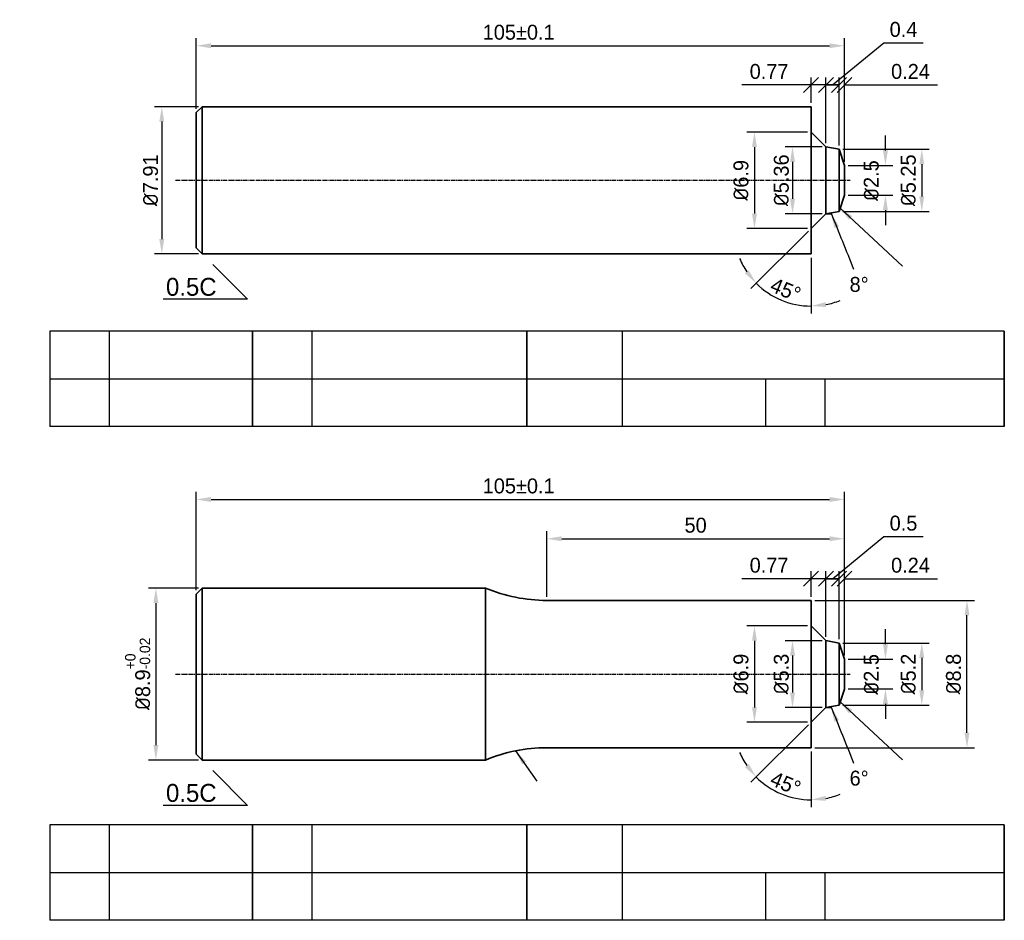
# Model space of a CAD drawing. Header units: millimetres. Extents: x 803 to 2752, y -982 to 289.
# Tile 9 of 22: x 1469 to 1634, y -531 to -380. Entities that reach past the tile are written whole.
import ezdxf

# ---------------------------------------------------------------- set-up
doc = ezdxf.new("R2010")
doc.units = ezdxf.units.MM
doc.linetypes.add('CENTER2', pattern=[1.125, 0.75, -0.125, 0.125, -0.125])
for name, color, linetype, lineweight in [('中心线', 1, 'CENTER2', 25), ('标注线', 3, 'Continuous', 30), ('粗实线', 7, 'Continuous', 35)]:
    doc.layers.add(name, color=color, linetype=linetype, lineweight=lineweight)
doc.dimstyles.new('ISO-25', dxfattribs={"dimtxt": 2.5, "dimasz": 2.5, "dimexe": 1.25, "dimexo": 0.625, "dimtad": 1, "dimdsep": 46, "dimtxsty": 'Standard', "dimcen": 2.5, "dimadec": 0, "dimazin": 0, "dimtfac": 1, "dimtmove": 0, "dimatfit": 3, "dimfxl": 1, "dimarcsym": 0})
doc.dimstyles.new('ISO-25$0', dxfattribs={"dimtxt": 2.5, "dimasz": 2.5, "dimexe": 1.25, "dimexo": 0.625, "dimgap": 1, "dimtad": 1, "dimtoh": 1, "dimtxsty": 'Standard', "dimcen": 2.5, "dimadec": 0, "dimazin": 0, "dimtfac": 1, "dimtofl": 0, "dimtmove": 0, "dimatfit": 3, "dimfxl": 1, "dimarcsym": 0})
doc.dimstyles.new('yang', dxfattribs={"dimtxt": 2.5, "dimasz": 2.5, "dimexe": 1.25, "dimexo": 0.625, "dimtad": 1, "dimdsep": 46, "dimtxsty": 'Standard', "dimcen": 13, "dimadec": 0, "dimazin": 0, "dimtfac": 1, "dimtmove": 0, "dimatfit": 3, "dimfxl": 1.2, "dimarcsym": 0})

# ---------------------------------------------------------------- blocks, each defined once
blk = doc.blocks.new('*D309')
at = {"layer": 'Defpoints', "color": 0, "transparency": 16777216}
for p in [(1499.58, -475.03), (1491.84, -503.83), (1499.58, -503.83)]:
    blk.add_point(p, dxfattribs=at)
at = {"layer": '标注线', "color": 0, "lineweight": -2, "transparency": 16777216}
for p, q in [((1498.96, -475.03), (1490.59, -475.03)), ((1491.84, -477.53), (1491.84, -501.33)), ((1498.96, -503.83), (1490.59, -503.83))]:
    blk.add_line(p, q, dxfattribs=at)
at = {"layer": '标注线', "color": 0, "transparency": 16777216}
for points in [[(1491.42, -477.53), (1492.25, -477.53), (1491.84, -475.03)], [(1491.42, -501.33), (1492.25, -501.33), (1491.84, -503.83)]]:
    blk.add_solid(points, dxfattribs=at)
at = {"layer": '标注线', "color": 0, "transparency": 16777216, "insert": (1488.79, -489.39), "char_height": 2.5, "attachment_point": 5, "rotation": 90}
blk.add_mtext('{\\fISOCPEUR|b0|i0|c0|p34;%%C}8.9{\\H0.7x;\\S+0^ -0.02;}', dxfattribs=at)
blk = doc.blocks.new('*D255')
at = {"layer": 'Defpoints', "color": 0, "transparency": 16777216}
for p in [(1607.25, -460.18), (1498.58, -476.03), (1607.25, -486.93)]:
    blk.add_point(p, dxfattribs=at)
at = {"layer": '标注线', "color": 0, "lineweight": -2, "transparency": 16777216}
for p, q in [((1498.58, -475.4), (1498.58, -458.93)), ((1501.08, -460.18), (1604.75, -460.18)), ((1607.25, -486.3), (1607.25, -458.93))]:
    blk.add_line(p, q, dxfattribs=at)
at = {"layer": '标注线', "color": 0, "transparency": 16777216}
for points in [[(1501.08, -459.76), (1501.08, -460.6), (1498.58, -460.18)], [(1604.75, -459.76), (1604.75, -460.6), (1607.25, -460.18)]]:
    blk.add_solid(points, dxfattribs=at)
at = {"layer": '标注线', "color": 0, "transparency": 16777216, "insert": (1552.64, -457.93), "char_height": 2.5, "attachment_point": 5}
blk.add_mtext('105%%P0.1', dxfattribs=at)
blk = doc.blocks.new('*D256')
at = {"layer": 'Defpoints', "color": 0, "transparency": 16777216}
for p in [(1601.65, -477.09), (1627.78, -477.09), (1601.65, -501.77)]:
    blk.add_point(p, dxfattribs=at)
at = {"layer": '标注线', "color": 0, "lineweight": -2, "transparency": 16777216}
for p, q in [((1602.28, -477.09), (1629.03, -477.09)), ((1627.78, -499.27), (1627.78, -479.59)), ((1602.28, -501.77), (1629.03, -501.77))]:
    blk.add_line(p, q, dxfattribs=at)
at = {"layer": '标注线', "color": 0, "transparency": 16777216}
for points in [[(1627.37, -479.59), (1628.2, -479.59), (1627.78, -477.09)], [(1627.37, -499.27), (1628.2, -499.27), (1627.78, -501.77)]]:
    blk.add_solid(points, dxfattribs=at)
at = {"layer": '标注线', "color": 0, "transparency": 16777216, "insert": (1625.53, -489.43), "char_height": 2.5, "attachment_point": 5, "rotation": 90}
blk.add_mtext('{\\fISOCPEUR|b0|i0|c0|p34;%%C}8.8', dxfattribs=at)
blk = doc.blocks.new('*D310')
at = {"layer": 'Defpoints', "color": 0, "transparency": 16777216}
for p in [(1607.25, -466.76), (1557.35, -477.09), (1607.25, -486.93)]:
    blk.add_point(p, dxfattribs=at)
at = {"layer": '标注线', "color": 0, "lineweight": -2, "transparency": 16777216}
for p, q in [((1557.35, -476.47), (1557.35, -465.51)), ((1559.85, -466.76), (1604.75, -466.76)), ((1607.25, -486.3), (1607.25, -465.51))]:
    blk.add_line(p, q, dxfattribs=at)
at = {"layer": '标注线', "color": 0, "transparency": 16777216}
for points in [[(1559.85, -466.35), (1559.85, -467.18), (1557.35, -466.76)], [(1604.75, -466.35), (1604.75, -467.18), (1607.25, -466.76)]]:
    blk.add_solid(points, dxfattribs=at)
at = {"layer": '标注线', "color": 0, "lineweight": -3, "transparency": 16777216, "insert": (1582.3, -464.51), "char_height": 2.5, "attachment_point": 5}
blk.add_mtext('50', dxfattribs=at)
blk = doc.blocks.new('*D311')
at = {"layer": 'Defpoints', "color": 0, "transparency": 16777216}
for p in [(1607.25, -486.93), (1607.25, -491.93), (1614.12, -491.93)]:
    blk.add_point(p, dxfattribs=at)
at = {"layer": '标注线', "color": 0, "lineweight": -2, "transparency": 16777216}
for p, q in [((1614.12, -484.43), (1614.12, -481.93)), ((1607.87, -486.93), (1615.37, -486.93)), ((1607.87, -491.93), (1615.37, -491.93)), ((1614.12, -494.43), (1614.12, -496.93))]:
    blk.add_line(p, q, dxfattribs=at)
at = {"layer": '标注线', "color": 0, "transparency": 16777216}
for points in [[(1613.7, -484.43), (1614.53, -484.43), (1614.12, -486.93)], [(1613.7, -494.43), (1614.53, -494.43), (1614.12, -491.93)]]:
    blk.add_solid(points, dxfattribs=at)
at = {"layer": '标注线', "color": 0, "transparency": 16777216, "insert": (1611.75, -489.48), "char_height": 2.5, "attachment_point": 5, "rotation": 90}
blk.add_mtext('{\\fISOCPEUR|b0|i0|c0|p34;%%C}2.5', dxfattribs=at)
blk = doc.blocks.new('*D312')
at = {"layer": 'Defpoints', "color": 0, "transparency": 16777216}
for p in [(1606.34, -484.23), (1606.34, -494.63), (1620.21, -494.63)]:
    blk.add_point(p, dxfattribs=at)
at = {"layer": '标注线', "color": 0, "lineweight": -2, "transparency": 16777216}
for p, q in [((1606.96, -484.23), (1621.46, -484.23)), ((1620.21, -486.73), (1620.21, -492.13)), ((1606.96, -494.63), (1621.46, -494.63))]:
    blk.add_line(p, q, dxfattribs=at)
at = {"layer": '标注线', "color": 0, "transparency": 16777216}
for points in [[(1619.79, -486.73), (1620.62, -486.73), (1620.21, -484.23)], [(1619.79, -492.13), (1620.62, -492.13), (1620.21, -494.63)]]:
    blk.add_solid(points, dxfattribs=at)
at = {"layer": '标注线', "color": 0, "transparency": 16777216, "insert": (1617.96, -489.43), "char_height": 2.5, "attachment_point": 5, "rotation": 90}
blk.add_mtext('{\\fISOCPEUR|b0|i0|c0|p34;%%C}5.2 ', dxfattribs=at)
blk = doc.blocks.new('*D313')
at = {"layer": 'Defpoints', "color": 0, "transparency": 16777216}
for p in [(1601.65, -481.36), (1592.16, -497.51), (1601.65, -497.51)]:
    blk.add_point(p, dxfattribs=at)
at = {"layer": '标注线', "color": 0, "lineweight": -2, "transparency": 16777216}
for p, q in [((1601.03, -481.36), (1590.91, -481.36)), ((1592.16, -483.86), (1592.16, -495.01)), ((1601.03, -497.51), (1590.91, -497.51))]:
    blk.add_line(p, q, dxfattribs=at)
at = {"layer": '标注线', "color": 0, "transparency": 16777216}
for points in [[(1591.75, -483.86), (1592.58, -483.86), (1592.16, -481.36)], [(1591.75, -495.01), (1592.58, -495.01), (1592.16, -497.51)]]:
    blk.add_solid(points, dxfattribs=at)
at = {"layer": '标注线', "color": 0, "transparency": 16777216, "insert": (1589.91, -489.43), "char_height": 2.5, "attachment_point": 5, "rotation": 90}
blk.add_mtext('{\\fISOCPEUR|b0|i0|c0|p34;%%C}6.9', dxfattribs=at)
blk = doc.blocks.new('_Oblique')
at = {"color": 0, "linetype": 'ByBlock', "lineweight": -2}
blk.add_line((-0.5, -0.5), (0.5, 0.5), dxfattribs=at)
blk = doc.blocks.new('*D314')
at = {"layer": 'Defpoints', "color": 0, "transparency": 16777216}
for p in [(1606.34, -473.46), (1606.34, -484.23), (1607.25, -486.93)]:
    blk.add_point(p, dxfattribs=at)
at = {"layer": '标注线', "color": 0, "lineweight": -2, "transparency": 16777216}
for p, q in [((1606.34, -473.46), (1603.84, -473.46)), ((1606.34, -483.6), (1606.34, -472.21)), ((1607.25, -486.3), (1607.25, -472.21)), ((1607.25, -473.46), (1622.85, -473.46))]:
    blk.add_line(p, q, dxfattribs=at)
at = {"layer": '标注线', "color": 0, "lineweight": -2, "transparency": 16777216, "xscale": 2.5, "yscale": 2.5, "zscale": 2.5}
blk.add_blockref('_Oblique', (1606.34, -473.46), dxfattribs=at)
at = {"layer": '标注线', "color": 0, "lineweight": -2, "transparency": 16777216, "xscale": 2.5, "yscale": 2.5, "zscale": 2.5, "rotation": 180}
blk.add_blockref('_Oblique', (1607.25, -473.46), dxfattribs=at)
at = {"layer": '标注线', "color": 0, "transparency": 16777216, "insert": (1618.31, -471.21), "char_height": 2.5, "attachment_point": 5}
blk.add_mtext('0.24', dxfattribs=at)
blk = doc.blocks.new('*D315')
at = {"layer": 'Defpoints', "color": 0, "transparency": 16777216}
for p in [(1604.14, -473.46), (1601.65, -477.09), (1604.14, -483.84)]:
    blk.add_point(p, dxfattribs=at)
at = {"layer": '标注线', "color": 0, "lineweight": -2, "transparency": 16777216}
for p, q in [((1601.65, -473.46), (1590.07, -473.46)), ((1601.65, -476.47), (1601.65, -472.21)), ((1604.14, -473.46), (1601.65, -473.46)), ((1604.14, -483.21), (1604.14, -472.21))]:
    blk.add_line(p, q, dxfattribs=at)
at = {"layer": '标注线', "color": 0, "lineweight": -2, "transparency": 16777216, "xscale": 2.5, "yscale": 2.5, "zscale": 2.5, "rotation": 180}
blk.add_blockref('_Oblique', (1601.65, -473.46), dxfattribs=at)
at = {"layer": '标注线', "color": 0, "lineweight": -2, "transparency": 16777216, "xscale": 2.5, "yscale": 2.5, "zscale": 2.5}
blk.add_blockref('_Oblique', (1604.14, -473.46), dxfattribs=at)
at = {"layer": '标注线', "color": 0, "transparency": 16777216, "insert": (1594.61, -471.21), "char_height": 2.5, "attachment_point": 5}
blk.add_mtext('0.77', dxfattribs=at)
blk = doc.blocks.new('*D316')
at = {"layer": 'Defpoints', "color": 0, "transparency": 16777216}
for p in [(1601.65, -482.81), (1604.14, -495.03), (1601.65, -497.51), (1601.65, -501.77), (1595.15, -508.75)]:
    blk.add_point(p, dxfattribs=at)
at = {"layer": '标注线', "color": 0, "lineweight": -2, "transparency": 16777216}
for p, q in [((1601.21, -497.95), (1591.57, -507.56)), ((1601.65, -502.4), (1601.65, -511.74))]:
    blk.add_line(p, q, dxfattribs=at)
for start, end in [(202.8361, 213.8805), (224.9248, 270), (281.0444, 292.0887)]:
    blk.add_arc((1601.65, -497.51), 12.99, start, end, dxfattribs=at)
at = {"layer": '标注线', "color": 0, "transparency": 16777216}
for points in [[(1591.19, -504.48), (1590.55, -505.01), (1592.46, -506.68)], [(1604.18, -510.67), (1604.1, -509.84), (1601.65, -510.49)]]:
    blk.add_solid(points, dxfattribs=at)
at = {"layer": '标注线', "color": 0, "transparency": 16777216, "insert": (1597.39, -507.77), "char_height": 2.5, "attachment_point": 5, "rotation": 337.4624}
blk.add_mtext('45%%D', dxfattribs=at)
blk = doc.blocks.new('*D317')
at = {"layer": 'Defpoints', "color": 0, "transparency": 16777216}
for p in [(1604.14, -483.84), (1598.54, -495.03), (1604.14, -495.03)]:
    blk.add_point(p, dxfattribs=at)
at = {"layer": '标注线', "color": 0, "lineweight": -2, "transparency": 16777216}
for p, q in [((1603.51, -483.84), (1597.29, -483.84)), ((1598.54, -486.34), (1598.54, -492.53)), ((1603.51, -495.03), (1597.29, -495.03))]:
    blk.add_line(p, q, dxfattribs=at)
at = {"layer": '标注线', "color": 0, "transparency": 16777216}
for points in [[(1598.12, -486.34), (1598.96, -486.34), (1598.54, -483.84)], [(1598.12, -492.53), (1598.96, -492.53), (1598.54, -495.03)]]:
    blk.add_solid(points, dxfattribs=at)
at = {"layer": '标注线', "color": 0, "transparency": 16777216, "insert": (1596.67, -489.43), "char_height": 2.5, "attachment_point": 5, "rotation": 90}
blk.add_mtext('{\\fISOCPEUR|b0|i0|c0|p34;%%C}5.3 ', dxfattribs=at)
blk = doc.blocks.new('*D318')
at = {"layer": 'Defpoints', "color": 0, "transparency": 16777216}
for p in [(1606.34, -473.46), (1604.14, -483.84), (1606.34, -484.23)]:
    blk.add_point(p, dxfattribs=at)
at = {"layer": '标注线', "color": 0, "lineweight": -2, "transparency": 16777216}
for p, q in [((1605.24, -473.46), (1613.85, -466.41)), ((1613.85, -466.41), (1620.44, -466.41)), ((1604.14, -483.21), (1604.14, -472.21)), ((1604.14, -473.46), (1606.34, -473.46)), ((1606.34, -483.6), (1606.34, -472.21))]:
    blk.add_line(p, q, dxfattribs=at)
at = {"layer": '标注线', "color": 0, "lineweight": -2, "transparency": 16777216, "xscale": 2.5, "yscale": 2.5, "zscale": 2.5, "rotation": 180}
blk.add_blockref('_Oblique', (1604.14, -473.46), dxfattribs=at)
at = {"layer": '标注线', "color": 0, "lineweight": -2, "transparency": 16777216, "xscale": 2.5, "yscale": 2.5, "zscale": 2.5}
blk.add_blockref('_Oblique', (1606.34, -473.46), dxfattribs=at)
at = {"layer": '标注线', "color": 0, "transparency": 16777216, "insert": (1617.14, -464.16), "char_height": 2.5, "attachment_point": 5}
blk.add_mtext('0.5', dxfattribs=at)
blk = doc.blocks.new('*D257')
at = {"layer": 'Defpoints', "color": 0, "transparency": 16777216}
for p in [(1607.25, -384.17), (1498.58, -395.38), (1607.25, -404.21)]:
    blk.add_point(p, dxfattribs=at)
at = {"layer": '标注线', "color": 0, "lineweight": -2, "transparency": 16777216}
for p, q in [((1498.58, -394.75), (1498.58, -382.92)), ((1501.08, -384.17), (1604.75, -384.17)), ((1607.25, -403.59), (1607.25, -382.92))]:
    blk.add_line(p, q, dxfattribs=at)
at = {"layer": '标注线', "color": 0, "transparency": 16777216}
for points in [[(1501.08, -383.76), (1501.08, -384.59), (1498.58, -384.17)], [(1604.75, -383.76), (1604.75, -384.59), (1607.25, -384.17)]]:
    blk.add_solid(points, dxfattribs=at)
at = {"layer": '标注线', "color": 0, "transparency": 16777216, "insert": (1552.64, -381.92), "char_height": 2.5, "attachment_point": 5}
blk.add_mtext('105%%P0.1', dxfattribs=at)
blk = doc.blocks.new('*D319')
at = {"layer": 'Defpoints', "color": 0, "transparency": 16777216}
for p in [(1607.25, -404.21), (1607.25, -409.22), (1614.12, -409.22)]:
    blk.add_point(p, dxfattribs=at)
at = {"layer": '标注线', "color": 0, "lineweight": -2, "transparency": 16777216}
for p, q in [((1614.12, -401.71), (1614.12, -399.21)), ((1607.87, -404.21), (1615.37, -404.21)), ((1607.87, -409.22), (1615.37, -409.22)), ((1614.12, -411.72), (1614.12, -414.22))]:
    blk.add_line(p, q, dxfattribs=at)
at = {"layer": '标注线', "color": 0, "transparency": 16777216}
for points in [[(1613.7, -401.71), (1614.53, -401.71), (1614.12, -404.21)], [(1613.7, -411.72), (1614.53, -411.72), (1614.12, -409.22)]]:
    blk.add_solid(points, dxfattribs=at)
at = {"layer": '标注线', "color": 0, "transparency": 16777216, "insert": (1611.75, -406.76), "char_height": 2.5, "attachment_point": 5, "rotation": 90}
blk.add_mtext('{\\fISOCPEUR|b0|i0|c0|p34;%%C}2.5', dxfattribs=at)
blk = doc.blocks.new('*D320')
at = {"layer": 'Defpoints', "color": 0, "transparency": 16777216}
for p in [(1606.34, -401.51), (1606.34, -411.92), (1620.21, -411.92)]:
    blk.add_point(p, dxfattribs=at)
at = {"layer": '标注线', "color": 0, "lineweight": -2, "transparency": 16777216}
for p, q in [((1606.96, -401.51), (1621.46, -401.51)), ((1620.21, -404.01), (1620.21, -409.42)), ((1606.96, -411.92), (1621.46, -411.92))]:
    blk.add_line(p, q, dxfattribs=at)
at = {"layer": '标注线', "color": 0, "transparency": 16777216}
for points in [[(1619.79, -404.01), (1620.62, -404.01), (1620.21, -401.51)], [(1619.79, -409.42), (1620.62, -409.42), (1620.21, -411.92)]]:
    blk.add_solid(points, dxfattribs=at)
at = {"layer": '标注线', "color": 0, "transparency": 16777216, "insert": (1617.96, -406.71), "char_height": 2.5, "attachment_point": 5, "rotation": 90}
blk.add_mtext('{\\fISOCPEUR|b0|i0|c0|p34;%%C}5.25', dxfattribs=at)
blk = doc.blocks.new('*D321')
at = {"layer": 'Defpoints', "color": 0, "transparency": 16777216}
for p in [(1601.65, -398.64), (1592.16, -414.79), (1601.65, -414.79)]:
    blk.add_point(p, dxfattribs=at)
at = {"layer": '标注线', "color": 0, "lineweight": -2, "transparency": 16777216}
for p, q in [((1601.03, -398.64), (1590.91, -398.64)), ((1592.16, -401.14), (1592.16, -412.29)), ((1601.03, -414.79), (1590.91, -414.79))]:
    blk.add_line(p, q, dxfattribs=at)
at = {"layer": '标注线', "color": 0, "transparency": 16777216}
for points in [[(1591.75, -401.14), (1592.58, -401.14), (1592.16, -398.64)], [(1591.75, -412.29), (1592.58, -412.29), (1592.16, -414.79)]]:
    blk.add_solid(points, dxfattribs=at)
at = {"layer": '标注线', "color": 0, "transparency": 16777216, "insert": (1589.91, -406.71), "char_height": 2.5, "attachment_point": 5, "rotation": 90}
blk.add_mtext('{\\fISOCPEUR|b0|i0|c0|p34;%%C}6.9', dxfattribs=at)
blk = doc.blocks.new('*D322')
at = {"layer": 'Defpoints', "color": 0, "transparency": 16777216}
for p in [(1606.34, -390.74), (1606.34, -401.51), (1607.25, -404.21)]:
    blk.add_point(p, dxfattribs=at)
at = {"layer": '标注线', "color": 0, "lineweight": -2, "transparency": 16777216}
for p, q in [((1606.34, -390.74), (1603.84, -390.74)), ((1606.34, -400.89), (1606.34, -389.49)), ((1607.25, -403.59), (1607.25, -389.49)), ((1607.25, -390.74), (1622.85, -390.74))]:
    blk.add_line(p, q, dxfattribs=at)
at = {"layer": '标注线', "color": 0, "lineweight": -2, "transparency": 16777216, "xscale": 2.5, "yscale": 2.5, "zscale": 2.5}
blk.add_blockref('_Oblique', (1606.34, -390.74), dxfattribs=at)
at = {"layer": '标注线', "color": 0, "lineweight": -2, "transparency": 16777216, "xscale": 2.5, "yscale": 2.5, "zscale": 2.5, "rotation": 180}
blk.add_blockref('_Oblique', (1607.25, -390.74), dxfattribs=at)
at = {"layer": '标注线', "color": 0, "transparency": 16777216, "insert": (1618.31, -388.49), "char_height": 2.5, "attachment_point": 5}
blk.add_mtext('0.24', dxfattribs=at)
blk = doc.blocks.new('*D323')
at = {"layer": 'Defpoints', "color": 0, "transparency": 16777216}
for p in [(1604.14, -390.74), (1601.65, -394.38), (1604.14, -401.12)]:
    blk.add_point(p, dxfattribs=at)
at = {"layer": '标注线', "color": 0, "lineweight": -2, "transparency": 16777216}
for p, q in [((1601.65, -390.74), (1590.07, -390.74)), ((1601.65, -393.75), (1601.65, -389.49)), ((1604.14, -390.74), (1601.65, -390.74)), ((1604.14, -400.49), (1604.14, -389.49))]:
    blk.add_line(p, q, dxfattribs=at)
at = {"layer": '标注线', "color": 0, "lineweight": -2, "transparency": 16777216, "xscale": 2.5, "yscale": 2.5, "zscale": 2.5, "rotation": 180}
blk.add_blockref('_Oblique', (1601.65, -390.74), dxfattribs=at)
at = {"layer": '标注线', "color": 0, "lineweight": -2, "transparency": 16777216, "xscale": 2.5, "yscale": 2.5, "zscale": 2.5}
blk.add_blockref('_Oblique', (1604.14, -390.74), dxfattribs=at)
at = {"layer": '标注线', "color": 0, "transparency": 16777216, "insert": (1594.61, -388.49), "char_height": 2.5, "attachment_point": 5}
blk.add_mtext('0.77', dxfattribs=at)
blk = doc.blocks.new('*D324')
at = {"layer": 'Defpoints', "color": 0, "transparency": 16777216}
for p in [(1601.65, -400.09), (1604.14, -412.31), (1601.65, -414.79), (1601.65, -419.05), (1595.15, -426.03)]:
    blk.add_point(p, dxfattribs=at)
at = {"layer": '标注线', "color": 0, "lineweight": -2, "transparency": 16777216}
for p, q in [((1601.21, -415.23), (1591.57, -424.84)), ((1601.65, -419.68), (1601.65, -429.03))]:
    blk.add_line(p, q, dxfattribs=at)
for start, end in [(202.8361, 213.8805), (224.9248, 270), (281.0444, 292.0887)]:
    blk.add_arc((1601.65, -414.79), 12.99, start, end, dxfattribs=at)
at = {"layer": '标注线', "color": 0, "transparency": 16777216}
for points in [[(1591.19, -421.76), (1590.55, -422.29), (1592.46, -423.96)], [(1604.18, -427.95), (1604.1, -427.12), (1601.65, -427.78)]]:
    blk.add_solid(points, dxfattribs=at)
at = {"layer": '标注线', "color": 0, "transparency": 16777216, "insert": (1597.39, -425.05), "char_height": 2.5, "attachment_point": 5, "rotation": 337.4624}
blk.add_mtext('45%%D', dxfattribs=at)
blk = doc.blocks.new('*D325')
at = {"layer": 'Defpoints', "color": 0, "transparency": 16777216}
for p in [(1604.14, -401.12), (1598.54, -412.31), (1604.14, -412.31)]:
    blk.add_point(p, dxfattribs=at)
at = {"layer": '标注线', "color": 0, "lineweight": -2, "transparency": 16777216}
for p, q in [((1603.51, -401.12), (1597.29, -401.12)), ((1598.54, -403.62), (1598.54, -409.81)), ((1603.51, -412.31), (1597.29, -412.31))]:
    blk.add_line(p, q, dxfattribs=at)
at = {"layer": '标注线', "color": 0, "transparency": 16777216}
for points in [[(1598.12, -403.62), (1598.96, -403.62), (1598.54, -401.12)], [(1598.12, -409.81), (1598.96, -409.81), (1598.54, -412.31)]]:
    blk.add_solid(points, dxfattribs=at)
at = {"layer": '标注线', "color": 0, "transparency": 16777216, "insert": (1596.67, -406.71), "char_height": 2.5, "attachment_point": 5, "rotation": 90}
blk.add_mtext('{\\fISOCPEUR|b0|i0|c0|p34;%%C}5.36', dxfattribs=at)
blk = doc.blocks.new('*D326')
at = {"layer": 'Defpoints', "color": 0, "transparency": 16777216}
for p in [(1606.34, -390.74), (1604.14, -401.12), (1606.34, -401.51)]:
    blk.add_point(p, dxfattribs=at)
at = {"layer": '标注线', "color": 0, "lineweight": -2, "transparency": 16777216}
for p, q in [((1605.24, -390.74), (1613.85, -383.7)), ((1613.85, -383.7), (1620.44, -383.7)), ((1604.14, -400.49), (1604.14, -389.49)), ((1604.14, -390.74), (1606.34, -390.74)), ((1606.34, -400.89), (1606.34, -389.49))]:
    blk.add_line(p, q, dxfattribs=at)
at = {"layer": '标注线', "color": 0, "lineweight": -2, "transparency": 16777216, "xscale": 2.5, "yscale": 2.5, "zscale": 2.5, "rotation": 180}
blk.add_blockref('_Oblique', (1604.14, -390.74), dxfattribs=at)
at = {"layer": '标注线', "color": 0, "lineweight": -2, "transparency": 16777216, "xscale": 2.5, "yscale": 2.5, "zscale": 2.5}
blk.add_blockref('_Oblique', (1606.34, -390.74), dxfattribs=at)
at = {"layer": '标注线', "color": 0, "transparency": 16777216, "insert": (1617.14, -381.45), "char_height": 2.5, "attachment_point": 5}
blk.add_mtext('0.4', dxfattribs=at)
blk = doc.blocks.new('*D327')
at = {"layer": 'Defpoints', "color": 0, "transparency": 16777216}
for p in [(1499.58, -394.38), (1492.83, -419.05), (1499.58, -419.05)]:
    blk.add_point(p, dxfattribs=at)
at = {"layer": '标注线', "color": 0, "lineweight": -2, "transparency": 16777216}
for p, q in [((1498.96, -394.38), (1491.58, -394.38)), ((1492.83, -396.88), (1492.83, -416.55)), ((1498.96, -419.05), (1491.58, -419.05))]:
    blk.add_line(p, q, dxfattribs=at)
at = {"layer": '标注线', "color": 0, "transparency": 16777216}
for points in [[(1492.41, -396.88), (1493.24, -396.88), (1492.83, -394.38)], [(1492.41, -416.55), (1493.24, -416.55), (1492.83, -419.05)]]:
    blk.add_solid(points, dxfattribs=at)
at = {"layer": '标注线', "color": 0, "transparency": 16777216, "insert": (1490.95, -406.71), "char_height": 2.5, "attachment_point": 5, "rotation": 90}
blk.add_mtext('{\\fISOCPEUR|b0|i0|c0|p34;%%C}7.91', dxfattribs=at)

msp = doc.modelspace()

# ---------------------------------------------------------------- linework, layer by layer
for p, q in [((1634.0367, -431.9665), (1474.0367, -431.9665)), ((1474.0367, -431.9665), (1474.0367, -447.9665)), ((1484.0367, -447.9665), (1484.0367, -431.9665)), ((1508.0367, -431.9665), (1508.0367, -447.9665)), ((1508.0367, -447.9665), (1508.0367, -431.9665)), ((1518.0367, -447.9665), (1518.0367, -431.9665)), ((1554.0367, -431.9665), (1554.0367, -447.9665)), ((1554.0367, -447.9665), (1554.0367, -431.9665)), ((1570.0367, -447.9665), (1570.0367, -431.9665)), ((1634.0367, -447.9665), (1634.0367, -431.9665)), ((1634.0367, -431.9665), (1634.0367, -447.9665)), ((1474.0367, -439.9665), (1634.0367, -439.9665)), ((1594.0367, -439.9665), (1594.0367, -447.9665)), ((1604.0367, -447.9665), (1604.0367, -439.9665)), ((1634.0367, -447.9665), (1474.0367, -447.9665)), ((1634.0367, -514.6836), (1474.0367, -514.6836)), ((1474.0367, -514.6836), (1474.0367, -530.6836)), ((1484.0367, -530.6836), (1484.0367, -514.6836)), ((1508.0367, -514.6836), (1508.0367, -530.6836)), ((1508.0367, -530.6836), (1508.0367, -514.6836)), ((1518.0367, -530.6836), (1518.0367, -514.6836)), ((1554.0367, -514.6836), (1554.0367, -530.6836)), ((1554.0367, -530.6836), (1554.0367, -514.6836)), ((1570.0367, -530.6836), (1570.0367, -514.6836)), ((1634.0367, -530.6836), (1634.0367, -514.6836)), ((1634.0367, -514.6836), (1634.0367, -530.6836)), ((1474.0367, -522.6836), (1634.0367, -522.6836)), ((1594.0367, -522.6836), (1594.0367, -530.6836)), ((1604.0367, -530.6836), (1604.0367, -522.6836)), ((1634.0367, -530.6836), (1474.0367, -530.6836))]:
    msp.add_line(p, q)
at = {"layer": '中心线', "linetype": 'CENTER2'}
for p, q in [((1495.1263, -406.7144), (1608.2239, -406.7144)), ((1495.1263, -489.4315), (1608.2239, -489.4315))]:
    msp.add_line(p, q, dxfattribs=at)
at = {"layer": '标注线'}
for p, q in [((1604.139, -412.3103), (1605.0532, -412.3103)), ((1601.6548, -414.8303), (1601.6548, -414.788)), ((1501.3539, -420.8257), (1507.1791, -426.6508)), ((1507.1791, -426.6508), (1493.0348, -426.6508)), ((1604.139, -495.0273), (1605.0532, -495.0273)), ((1601.6548, -497.5474), (1601.6548, -497.5051)), ((1501.3539, -505.6059), (1507.1791, -511.431)), ((1507.1791, -511.431), (1493.0348, -511.431))]:
    msp.add_line(p, q, dxfattribs=at)
for centre, radius, start, end in [((1604.5321, -411.8191), 0.6312, 308.908795, 329.103714), ((1605.9218, -411.5014), 0.5563, 359.819314, 41.462428), ((1604.5321, -494.5362), 0.6312, 308.908795, 329.103714), ((1605.9218, -494.2185), 0.5563, 359.819314, 41.462428)]:
    msp.add_arc(centre, radius, start, end, dxfattribs=at)
at = {"layer": '粗实线'}
for p, q in [((1499.5813, -394.3758), (1498.5813, -395.3758)), ((1499.5813, -394.3758), (1499.5813, -406.7144)), ((1499.5813, -394.3758), (1601.6548, -394.3758)), ((1601.6548, -394.3758), (1601.6548, -406.7144)), ((1498.5813, -406.7144), (1498.5813, -395.3758)), ((1601.6548, -398.6409), (1604.139, -401.1186)), ((1601.6548, -419.053), (1601.6548, -400.0912)), ((1606.3386, -401.5117), (1604.139, -401.1186)), ((1604.139, -401.1186), (1604.139, -412.3103)), ((1606.3386, -401.5117), (1607.2476, -404.2112)), ((1606.3386, -401.5117), (1606.3386, -411.9172)), ((1607.2476, -409.2177), (1607.2476, -404.2112)), ((1498.5813, -406.7144), (1498.5813, -418.053)), ((1499.5813, -419.053), (1499.5813, -406.7144)), ((1606.3386, -411.9172), (1607.2476, -409.2177)), ((1601.6548, -414.788), (1604.139, -412.3103)), ((1606.3386, -411.9172), (1604.139, -412.3103)), ((1499.5813, -419.053), (1498.5813, -418.053)), ((1499.5813, -419.053), (1601.6548, -419.053)), ((1499.5813, -475.0298), (1498.5813, -476.0298)), ((1499.5813, -475.0298), (1547.0806, -475.0298)), ((1499.5813, -475.0298), (1499.5813, -489.4315)), ((1547.0806, -475.0298), (1547.0806, -503.8332)), ((1498.5813, -489.4315), (1498.5813, -476.0298)), ((1557.3523, -477.0929), (1601.6548, -477.0929)), ((1601.6548, -477.0929), (1601.6548, -489.4315)), ((1601.6548, -481.3579), (1604.139, -483.8357)), ((1601.6548, -501.7701), (1601.6548, -482.8082)), ((1606.3386, -484.2288), (1604.139, -483.8357)), ((1604.139, -483.8357), (1604.139, -495.0273)), ((1606.3386, -484.2288), (1607.2476, -486.9283)), ((1606.3386, -484.2288), (1606.3386, -494.6342)), ((1607.2476, -491.9348), (1607.2476, -486.9283)), ((1498.5813, -489.4315), (1498.5813, -502.8332)), ((1499.5813, -503.8332), (1499.5813, -489.4315)), ((1606.3386, -494.6342), (1607.2476, -491.9348)), ((1601.6548, -497.5051), (1604.139, -495.0273)), ((1606.3386, -494.6342), (1604.139, -495.0273)), ((1499.5813, -503.8332), (1498.5813, -502.8332)), ((1557.3523, -501.7701), (1601.6548, -501.7701)), ((1499.5813, -503.8332), (1547.0806, -503.8332))]:
    msp.add_line(p, q, dxfattribs=at)
for centre, start, end in [((1557.3523, -450.4918), 247.285583, 270), ((1557.3523, -528.3712), 90, 112.714417)]:
    msp.add_arc(centre, 26.6011, start, end, dxfattribs=at)

# ---------------------------------------------------------------- texts
at = {"layer": '标注线'}
for p in [(1493.533, -426.0602), (1493.533, -510.8404)]:
    msp.add_text('0.5C', height=3, dxfattribs=at).set_placement(p)
at = {"layer": '标注线', "char_height": 2.5, "attachment_point": 1}
for s, insert in [('8%%D', (1608.1061, -422.8999)), ('6%%D', (1608.1061, -505.617))]:
    msp.add_mtext_dynamic_manual_height_columns(s, width=4.524225, gutter_width=12.5, heights=[0], dxfattribs=dict(at, insert=insert))

# ---------------------------------------------------------------- dimensions: what is measured, and where the dimension line sits
at = {"layer": '标注线'}
for base, p1, p2, picture, middle in [((1607.2476, -384.1742), (1498.5813, -395.3758), (1607.2476, -404.2112), '*D257', (1552.6368, -384.1742)), ((1607.2476, -460.1786), (1498.5813, -476.0298), (1607.2476, -486.9283), '*D255', (1552.6368, -460.1786))]:
    dim = msp.add_linear_dim(base=base, p1=p1, p2=p2, text='105%%P0.1', dimstyle='ISO-25$0', dxfattribs=at)
    dim.commit()
    dim.dimension.update_dxf_attribs({"geometry": picture, "text_midpoint": middle, "dimtype": 160})
for base, p1, p2, text, override, picture, middle in [((1606.3386, -390.743), (1604.139, -401.1186), (1606.3386, -401.5117), '0.4', {"dimblk1": 'Oblique', "dimblk2": 'Oblique', "dimsah": 1, "dimtmove": 1}, '*D326', (1614.8528, -383.6968)), ((1604.139, -390.743), (1601.6548, -394.3758), (1604.139, -401.1186), '0.77', {"dimblk1": 'Oblique', "dimblk2": 'Oblique', "dimsah": 1}, '*D323', (1594.6131, -390.743)), ((1606.3386, -390.743), (1607.2476, -404.2112), (1606.3386, -401.5117), '0.24', {"dimblk1": 'Oblique', "dimblk2": 'Oblique', "dimsah": 1}, '*D322', (1618.3126, -390.743)), ((1606.3386, -473.46), (1604.139, -483.8357), (1606.3386, -484.2288), '0.5', {"dimblk1": 'Oblique', "dimblk2": 'Oblique', "dimsah": 1, "dimtmove": 1}, '*D318', (1614.8528, -466.4139)), ((1604.139, -473.46), (1601.6548, -477.0929), (1604.139, -483.8357), '0.77', {"dimblk1": 'Oblique', "dimblk2": 'Oblique', "dimsah": 1}, '*D315', (1594.6131, -473.46)), ((1606.3386, -473.46), (1607.2476, -486.9283), (1606.3386, -484.2288), '0.24', {"dimblk1": 'Oblique', "dimblk2": 'Oblique', "dimsah": 1}, '*D314', (1618.3126, -473.46))]:
    dim = msp.add_linear_dim(base=base, p1=p1, p2=p2, text=text, dimstyle='ISO-25$0', override=override, dxfattribs=at)
    dim.commit()
    dim.dimension.update_dxf_attribs({"geometry": picture, "text_midpoint": middle, "dimtype": 160})
for base, p1, p2, text, dimstyle, override, picture, middle in [((1492.8267, -419.053), (1499.5813, -394.3758), (1499.5813, -419.053), '{\\fISOCPEUR|b0|i0|c0|p34;%%C}7.91', 'yang', {"dimcen": 9}, '*D327', (1490.9517, -406.7144)), ((1598.5406, -412.3103), (1604.139, -401.1186), (1604.139, -412.3103), '{\\fISOCPEUR|b0|i0|c0|p34;%%C}5.36', 'yang', {"dimcen": 9}, '*D325', (1596.6656, -406.7144)), ((1627.7835, -477.0929), (1601.6548, -501.7701), (1601.6548, -477.0929), '{\\fISOCPEUR|b0|i0|c0|p34;%%C}8.8', 'ISO-25$0', {"dimcen": 15}, '*D256', (1625.5335, -489.4315)), ((1598.5406, -495.0273), (1604.139, -483.8357), (1604.139, -495.0273), '{\\fISOCPEUR|b0|i0|c0|p34;%%C}5.3 ', 'yang', {"dimcen": 9}, '*D317', (1596.6656, -489.4315))]:
    dim = msp.add_linear_dim(base=base, p1=p1, p2=p2, angle=90, text=text, dimstyle=dimstyle, override=override, dxfattribs=at)
    dim.commit()
    dim.dimension.update_dxf_attribs({"geometry": picture, "text_midpoint": middle})
for base, p1, p2, picture, middle in [((1592.1624, -414.788), (1601.6548, -398.6409), (1601.6548, -414.788), '*D321', (1589.9124, -406.7144)), ((1592.1624, -497.5051), (1601.6548, -481.3579), (1601.6548, -497.5051), '*D313', (1589.9124, -489.4315))]:
    dim = msp.add_linear_dim(base=base, p1=p1, p2=p2, angle=90, text='{\\fISOCPEUR|b0|i0|c0|p34;%%C}6.9', dimstyle='ISO-25$0', dxfattribs=at)
    dim.commit()
    dim.dimension.update_dxf_attribs({"geometry": picture, "text_midpoint": middle})
for base, p1, p2, picture, middle in [((1614.1169, -409.2177), (1607.2476, -404.2112), (1607.2476, -409.2177), '*D319', (1613.9963, -406.7606)), ((1614.1169, -491.9348), (1607.2476, -486.9283), (1607.2476, -491.9348), '*D311', (1613.9963, -489.4777))]:
    dim = msp.add_linear_dim(base=base, p1=p1, p2=p2, angle=90, text='{\\fISOCPEUR|b0|i0|c0|p34;%%C}2.5', dimstyle='ISO-25$0', override={"dimtmove": 1}, dxfattribs=at)
    dim.commit()
    dim.dimension.update_dxf_attribs({"geometry": picture, "text_midpoint": middle, "dimtype": 160})
for base, line1, line2, picture, middle in [((1595.1502, -426.0316), ((1601.6548, -419.053), (1601.6548, -400.0912)), ((1601.6548, -414.788), (1604.139, -412.3103)), '*D324', (1597.3947, -425.0537)), ((1595.1502, -508.7487), ((1601.6548, -501.7701), (1601.6548, -482.8082)), ((1601.6548, -497.5051), (1604.139, -495.0273)), '*D316', (1597.3947, -507.7708))]:
    dim = msp.add_angular_dim_2l(base=base, line1=line1, line2=line2, text='45%%D', dimstyle='ISO-25', dxfattribs=at)
    dim.commit()
    dim.dimension.update_dxf_attribs({"geometry": picture, "text_midpoint": middle})
for base, p1, p2, text, picture, middle in [((1620.2058, -411.9172), (1606.3386, -401.5117), (1606.3386, -411.9172), '{\\fISOCPEUR|b0|i0|c0|p34;%%C}5.25', '*D320', (1620.2058, -406.7144)), ((1491.8365, -503.8332), (1499.5813, -475.0298), (1499.5813, -503.8332), '{\\fISOCPEUR|b0|i0|c0|p34;%%C}8.9{\\H0.7x;\\S+0^ -0.02;}', '*D309', (1491.8365, -489.3896)), ((1620.2058, -494.6342), (1606.3386, -484.2288), (1606.3386, -494.6342), '{\\fISOCPEUR|b0|i0|c0|p34;%%C}5.2 ', '*D312', (1620.2058, -489.4315))]:
    dim = msp.add_linear_dim(base=base, p1=p1, p2=p2, angle=90, text=text, dimstyle='ISO-25$0', dxfattribs=at)
    dim.commit()
    dim.dimension.update_dxf_attribs({"geometry": picture, "text_midpoint": middle, "dimtype": 160})
at = {"layer": '标注线', "lineweight": -3}
dim = msp.add_linear_dim(base=(1607.2476, -466.7648), p1=(1557.3523, -477.0929), p2=(1607.2476, -486.9283), text='50', dimstyle='ISO-25$0', override={"dimcen": 17}, dxfattribs=at)
dim.commit()
dim.dimension.update_dxf_attribs({"geometry": '*D310', "text_midpoint": (1582.2999, -464.5148)})

# ---------------------------------------------------------------- leaders
at = {"layer": '标注线', "path_type": 1}
for points in [[(1605.0086, -412.2332), (1608.7847, -421.6194)], [(1605.0086, -494.9502), (1608.7847, -504.3365)]]:
    msp.add_leader(points, dimstyle='yang', override={"dimgap": 0.625, "dimtad": 0, "dimcen": 9}, dxfattribs=at)
at = {"layer": '标注线'}
for points in [[(1606.4423, -411.3053), (1616.9532, -421.0792)], [(1606.4423, -494.0224), (1616.9532, -503.7963)]]:
    msp.add_leader(points, dimstyle='ISO-25', override={"dimgap": 0.625, "dimtad": 0}, dxfattribs=at)
at = {"layer": '标注线', "lineweight": -3}
msp.add_leader([(1552.1138, -502.291), (1555.6948, -507.3697)], dimstyle='ISO-25', override={"dimgap": 0.8, "dimtad": 0, "dimcen": 17}, dxfattribs=at)

doc.saveas('drawing.dxf')
